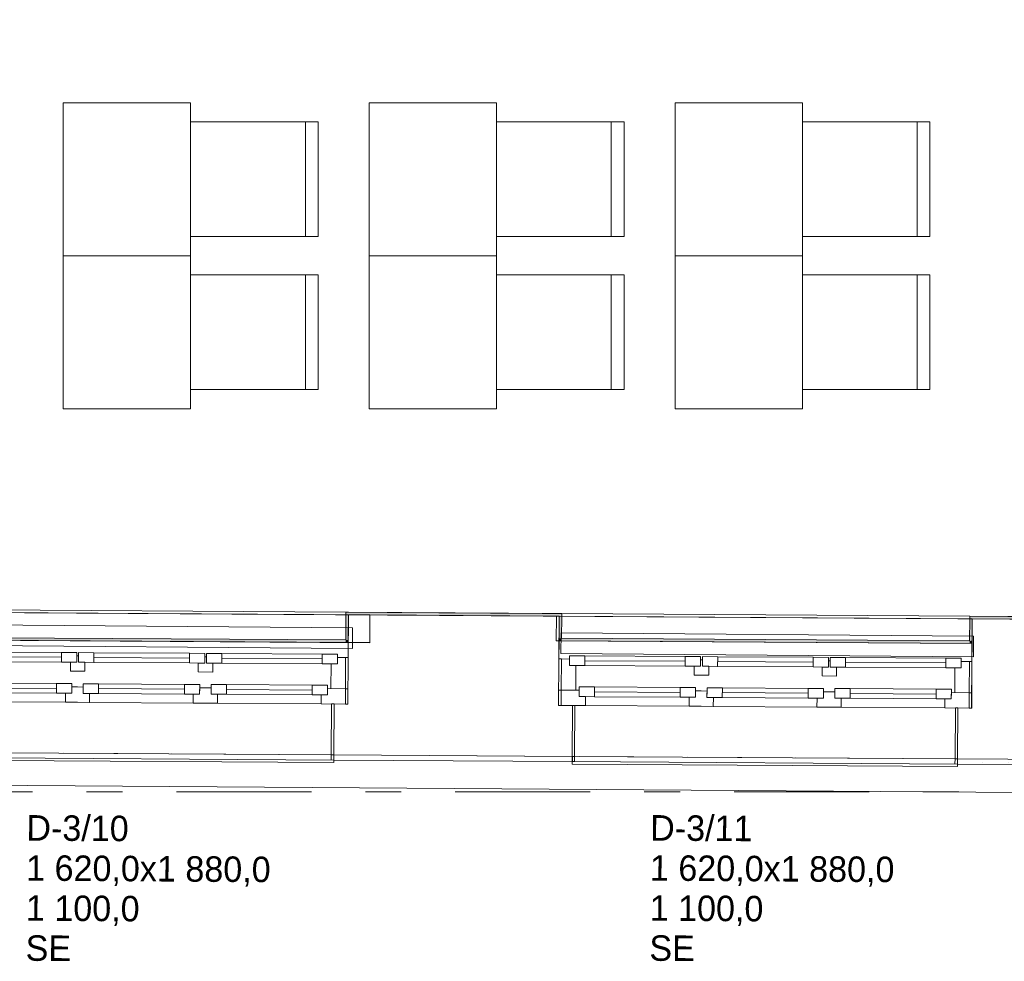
# Model space of a CAD drawing. Header units: millimetres. Extents: x 74467 to 235410, y -65 to 114857.
# Tile 176 of 256: x 134323 to 138185, y 54300 to 57993. Entities that reach past the tile are written whole.
import ezdxf
from ezdxf.enums import TextEntityAlignment as Align

# ---------------------------------------------------------------- set-up
doc = ezdxf.new("R2010")
doc.units = ezdxf.units.MM
doc.header["$MEASUREMENT"] = 0
for name, pattern in [('Katkend', [423.333333, 211.666667, -211.666667]), ('Katkend topelt', [1093.611073, 529.166651, -211.666656, 141.111112, -211.666656]), ('Wipeout_Contour', [1000, 0, -1000])]:
    doc.linetypes.add(name, pattern=pattern)
for name, color, linetype in [('00 Kunstikonkursi LÜ jaoks asendi 2D', 7, 'Continuous'), ('00 Teljed.AR', 7, 'Continuous'), ('1232 Välisseinad.AR', 7, 'Continuous'), ('1232 Välisseinad.VANA', 7, 'Continuous'), ('1235 Vahelaed.VANA', 7, 'Continuous'), ('1326 Seinapinnad.SA', 7, 'Continuous'), ('1330 Sisustus.SA', 7, 'Continuous'), ('9350 Netopind.VANA', 7, 'Continuous'), ('Aken', 7, 'Continuous'), ('Akna tähis', 7, 'Continuous')]:
    doc.layers.add(name, color=color, linetype=linetype)
doc.styles.add('GENERATED_STYLE_1', font='txt')
doc.styles.add('GENERATED_STYLE_3', font='txt')
pattern_1 = [(0, (0, 0), (0, 173.20508), [0, -100]), (0, (50, 86.6), (0, 173.20508), [0, -100])]

# ---------------------------------------------------------------- blocks, each defined once
blk = doc.blocks.new('Slab_35_1', base_point=(115968, 55784.5))
at = {"layer": '1235 Vahelaed.VANA', "color": 7, "linetype": 'Continuous', "lineweight": 13, "flags": 128}
blk.add_lwpolyline([(115968, 55784.5), (128757.2, 55702.7), (130692.6, 55690.3), (130882.6, 55689.1), (139223.3, 55635.8), (139191.5, 61568), (123858.2, 61630.5), (116047.5, 61713.1)], close=True, dxfattribs=at)
blk = doc.blocks.new('Slab_40_1', base_point=(116047.5, 61713.1))
at = {"layer": '1235 Vahelaed.VANA', "color": 7, "linetype": 'Continuous', "lineweight": 13, "flags": 128}
blk.add_lwpolyline([(116047.5, 61713.1), (118519.3, 61670.8), (118519.5, 61686.9), (123392.6, 61635.4), (123582.6, 61635.4), (123582.6, 61633.4), (123856.9, 61630.5), (130693.8, 61602.6), (130882.6, 61602.6), (130882.6, 61601.8), (139191.5, 61568), (139192.6, 61366.9), (139223.3, 55635.8), (130892.3, 55689.1), (130692.6, 55690.3), (128757.2, 55702.7), (123582.6, 55735.8), (123392.6, 55737), (118784.3, 55766.5), (118445.5, 55768.7), (115968, 55784.5)], close=True, dxfattribs=at)
blk = doc.blocks.new('Slab_41_1', base_point=(130882.6, 55689.1))
at = {"color": 254, "linetype": 'Wipeout_Contour', "lineweight": 0, "ltscale": 731267.729803}
blk.add_wipeout([(130882.6, 55689.1), (130892.3, 55689.1), (139223.3, 55635.8), (139191.5, 61568), (130882.6, 61601.8)], dxfattribs=at).dxf.layer = '1235 Vahelaed.VANA'
at = {"layer": '1235 Vahelaed.VANA', "color": 7, "linetype": 'Continuous', "lineweight": 13, "flags": 128}
blk.add_lwpolyline([(130882.6, 55689.1), (130882.6, 61601.8), (139191.5, 61568), (139223.3, 55635.8), (130892.3, 55689.1)], close=True, dxfattribs=at)
blk = doc.blocks.new('Koduklass 3_PK 105_48_1', base_point=(131088.3, 60995.6))
at = {"layer": '9350 Netopind.VANA', "color": 7, "linetype": 'Continuous', "lineweight": 13, "flags": 128}
blk.add_lwpolyline([(139181.5, 61568), (130892.6, 61601.8), (130892.6, 55699.1), (139213.3, 55645.8)], close=True, dxfattribs=at)
blk = doc.blocks.new('Opening_70_1')
at = {"color": 254, "linetype": 'Wipeout_Contour', "lineweight": 0, "ltscale": 582511.818081}
blk.add_wipeout([(134044.3, 55098.9), (135555, 55089.2), (135555.1, 55109.2), (134044.4, 55118.9)], dxfattribs=at).dxf.layer = '1232 Välisseinad.AR'
at = {"layer": '1232 Välisseinad.AR', "color": 7, "linetype": 'Continuous', "lineweight": 15, "flags": 128}
for points in [[(134044.4, 55118.9), (134044.3, 55098.9)], [(135555, 55089.2), (135555.1, 55109.2)]]:
    blk.add_lwpolyline(points, dxfattribs=at)
at = {"layer": '1232 Välisseinad.AR', "color": 7, "linetype": 'Continuous', "lineweight": 13, "flags": 128}
for points in [[(135555.1, 55109.2), (134044.4, 55118.9)], [(134044.3, 55098.9), (135555, 55089.2)]]:
    blk.add_lwpolyline(points, dxfattribs=at)
blk = doc.blocks.new('Opening_71_1')
at = {"color": 254, "linetype": 'Wipeout_Contour', "lineweight": 0, "ltscale": 591558.671084}
blk.add_wipeout([(136490.9, 55083.2), (138001.6, 55073.6), (138001.7, 55093.6), (136491, 55103.2)], dxfattribs=at).dxf.layer = '1232 Välisseinad.AR'
at = {"layer": '1232 Välisseinad.AR', "color": 7, "linetype": 'Continuous', "lineweight": 15, "flags": 128}
for points in [[(136491, 55103.2), (136490.9, 55083.2)], [(138001.6, 55073.6), (138001.7, 55093.6)]]:
    blk.add_lwpolyline(points, dxfattribs=at)
at = {"layer": '1232 Välisseinad.AR', "color": 7, "linetype": 'Continuous', "lineweight": 13, "flags": 128}
for points in [[(136490.9, 55083.2), (138001.6, 55073.6)], [(138001.7, 55093.6), (136491, 55103.2)]]:
    blk.add_lwpolyline(points, dxfattribs=at)
blk = doc.blocks.new('Opening_93_1')
at = {"color": 254, "linetype": 'Wipeout_Contour', "lineweight": 0, "ltscale": 592415.334287}
blk.add_wipeout([(136449.2, 55653.5), (138049.2, 55643.3), (138049.3, 55653.3), (136449.3, 55663.5)], dxfattribs=at).dxf.layer = '1326 Seinapinnad.SA'
at = {"layer": '1326 Seinapinnad.SA', "color": 7, "linetype": 'Continuous', "lineweight": 15, "flags": 128}
for points in [[(136449.3, 55663.5), (136449.2, 55653.5)], [(138049.2, 55643.3), (138049.3, 55653.3)]]:
    blk.add_lwpolyline(points, dxfattribs=at)
at = {"layer": '1326 Seinapinnad.SA', "color": 7, "linetype": 'Continuous', "lineweight": 13, "flags": 128}
for points in [[(136449.2, 55653.5), (138049.2, 55643.3)], [(138049.3, 55653.3), (136449.3, 55663.5)]]:
    blk.add_lwpolyline(points, dxfattribs=at)
blk = doc.blocks.new('Opening_94_1')
at = {"color": 254, "linetype": 'Wipeout_Contour', "lineweight": 0, "ltscale": 583381.140922}
blk.add_wipeout([(134002.5, 55669.2), (135602.4, 55658.9), (135602.5, 55668.9), (134002.5, 55679.2)], dxfattribs=at).dxf.layer = '1326 Seinapinnad.SA'
at = {"layer": '1326 Seinapinnad.SA', "color": 7, "linetype": 'Continuous', "lineweight": 13, "flags": 128}
for points in [[(135602.5, 55668.9), (134002.5, 55679.2)], [(134002.5, 55679.2), (134002.5, 55669.2)], [(134002.5, 55669.2), (135602.4, 55658.9)], [(135602.4, 55658.9), (135602.5, 55668.9)]]:
    blk.add_lwpolyline(points, dxfattribs=at)
blk = doc.blocks.new('Wall Niche Rectangular 24_11')
at = {"layer": 'Aken', "color": 7, "linetype": 'Continuous', "lineweight": 13}
blk.add_line((-881.5, 140), (881.5, 140), dxfattribs=at)
at = {"layer": 'Aken', "color": 7, "linetype": 'Continuous', "lineweight": 15, "flags": 128}
blk.add_lwpolyline([(-881.5, 140), (-881.5, 31.2), (881.5, 31.2), (881.5, 140)], close=True, dxfattribs=at)
blk = doc.blocks.new('Wall Niche Rectangular 24_12')
at = {"layer": 'Aken', "color": 7, "linetype": 'Continuous', "lineweight": 13}
blk.add_line((-815.4, 140), (815.4, 140), dxfattribs=at)
at = {"layer": 'Aken', "color": 7, "linetype": 'Continuous', "lineweight": 15, "flags": 128}
blk.add_lwpolyline([(-815.4, 140), (-815.4, 43.5), (815.4, 43.5), (815.4, 140)], close=True, dxfattribs=at)
blk = doc.blocks.new('Triple Historic Window 24_12')
at = {"layer": 'Aken', "color": 7, "linetype": 'Continuous', "lineweight": 13}
for p, q in [((-810, 168), (810, 168)), ((-670, -109), (-333.3, -109)), ((-168.3, -109), (168.3, -109)), ((333.3, -109), (670, -109)), ((-746, -182), (-756, -182)), ((-756, -182), (-756, -382)), ((-746, -382), (-746, -182)), ((-298.3, -182), (-705, -182)), ((203.3, -182), (-203.3, -182)), ((705, -182), (298.3, -182)), ((756, -182), (746, -182)), ((746, -182), (746, -382)), ((756, -382), (756, -182)), ((-756, -382), (-746, -382)), ((-746, -382), (-756, -382)), ((-756, -382), (-756, -402)), ((-746, -402), (-746, -382)), ((746, -382), (756, -382)), ((756, -382), (746, -382)), ((746, -382), (746, -402)), ((756, -412), (756, -382)), ((756, -402), (756, -382)), ((-756, -402), (-756, -412)), ((-756, -402), (-746, -402)), ((-756, -412), (756, -412)), ((746, -402), (756, -402))]:
    blk.add_line(p, q, dxfattribs=at)
at = {"layer": 'Aken', "color": 7, "linetype": 'Continuous', "lineweight": 15}
for p, q in [((-810, 0), (-810, 168)), ((810, 0), (810, 168)), ((-810, 0), (-800, 0)), ((-810, -182), (-810, 0)), ((-810, -182), (-810, 0)), ((-800, 0), (-768, 0)), ((-800, -122), (-800, 0)), ((-768, 13), (-708, 13)), ((-768, -25), (-768, 13)), ((-768, 0), (-768, -25)), ((-708, 13), (-708, -25)), ((-708, 13), (-314.3, 13)), ((-314.3, -25), (-314.3, 13)), ((-314.3, 13), (-254.3, 13)), ((-254.3, 13), (-254.3, -25)), ((-254.3, -25), (-254.3, 0)), ((-254.3, 0), (-247.3, 0)), ((-247.3, 13), (-187.3, 13)), ((-247.3, -25), (-247.3, 13)), ((-247.3, 0), (-247.3, -25)), ((-187.3, 13), (-187.3, -25)), ((-187.3, 13), (187.3, 13)), ((187.3, -25), (187.3, 13)), ((187.3, 13), (247.3, 13)), ((247.3, 13), (247.3, -25)), ((247.3, -25), (247.3, 0)), ((247.3, 0), (254.3, 0)), ((254.3, 13), (314.3, 13)), ((254.3, -25), (254.3, 13)), ((254.3, 0), (254.3, -25)), ((314.3, 13), (314.3, -25)), ((314.3, 13), (708, 13)), ((708, -25), (708, 13)), ((708, 13), (768, 13)), ((768, 13), (768, -25)), ((768, -25), (768, 0)), ((768, 0), (800, 0)), ((800, 0), (810, 0)), ((800, -122), (800, 0)), ((810, -182), (810, 0)), ((810, -182), (810, 0)), ((-768, -25), (-743, -25)), ((-708, -25), (-768, -25)), ((-743, -25), (-743, -122)), ((-708, -6), (-314.3, -6)), ((-314.3, -25), (-708, -25)), ((-254.3, -25), (-314.3, -25)), ((-279.3, -60), (-279.3, -25)), ((-279.3, -25), (-254.3, -25)), ((-187.3, -25), (-247.3, -25)), ((-247.3, -25), (-222.3, -25)), ((-222.3, -25), (-222.3, -60)), ((-187.3, -6), (187.3, -6)), ((187.3, -25), (-187.3, -25)), ((247.3, -25), (187.3, -25)), ((222.3, -60), (222.3, -25)), ((222.3, -25), (247.3, -25)), ((314.3, -25), (254.3, -25)), ((254.3, -25), (279.3, -25)), ((279.3, -25), (279.3, -60)), ((314.3, -6), (708, -6)), ((708, -25), (314.3, -25)), ((768, -25), (708, -25)), ((743, -122), (743, -25)), ((743, -25), (768, -25)), ((-222.3, -60), (-279.3, -60)), ((279.3, -60), (222.3, -60)), ((-730, -109), (-670, -109)), ((-730, -147), (-730, -109)), ((-670, -109), (-670, -147)), ((-670, -109), (-333.3, -109)), ((-333.3, -147), (-333.3, -109)), ((-333.3, -109), (-273.3, -109)), ((-273.3, -109), (-273.3, -147)), ((-228.3, -109), (-168.3, -109)), ((-228.3, -147), (-228.3, -109)), ((-168.3, -109), (-168.3, -147)), ((-168.3, -109), (168.3, -109)), ((168.3, -147), (168.3, -109)), ((168.3, -109), (228.3, -109)), ((228.3, -109), (228.3, -147)), ((273.3, -109), (333.3, -109)), ((273.3, -147), (273.3, -109)), ((333.3, -109), (333.3, -147)), ((333.3, -109), (670, -109)), ((670, -147), (670, -109)), ((670, -109), (730, -109)), ((730, -109), (730, -147)), ((-800, -122), (-810, -122)), ((-810, -122), (-800, -122)), ((-743, -122), (-800, -122)), ((-800, -122), (-730, -122)), ((-800, -182), (-800, -122)), ((-730, -122), (-730, -147)), ((-730, -147), (-705, -147)), ((-670, -147), (-730, -147)), ((-705, -147), (-705, -182)), ((-670, -128), (-333.3, -128)), ((-333.3, -147), (-670, -147)), ((-273.3, -147), (-333.3, -147)), ((-298.3, -182), (-298.3, -147)), ((-298.3, -147), (-273.3, -147)), ((-273.3, -147), (-273.3, -122)), ((-273.3, -122), (-250.8, -122)), ((-250.8, -122), (-228.3, -122)), ((-228.3, -122), (-228.3, -147)), ((-228.3, -147), (-203.3, -147)), ((-168.3, -147), (-228.3, -147)), ((-203.3, -147), (-203.3, -182)), ((-168.3, -128), (168.3, -128)), ((168.3, -147), (-168.3, -147)), ((228.3, -147), (168.3, -147)), ((203.3, -182), (203.3, -147)), ((203.3, -147), (228.3, -147)), ((228.3, -147), (228.3, -122)), ((228.3, -122), (250.8, -122)), ((250.8, -122), (273.3, -122)), ((273.3, -122), (273.3, -147)), ((273.3, -147), (298.3, -147)), ((333.3, -147), (273.3, -147)), ((298.3, -147), (298.3, -182)), ((333.3, -128), (670, -128)), ((670, -147), (333.3, -147)), ((730, -147), (670, -147)), ((705, -182), (705, -147)), ((705, -147), (730, -147)), ((730, -147), (730, -122)), ((730, -122), (800, -122)), ((800, -122), (743, -122)), ((810, -122), (800, -122)), ((800, -122), (810, -122)), ((800, -182), (800, -122)), ((-800, -182), (-810, -182)), ((-756, -182), (-810, -182)), ((-756, -182), (-810, -182)), ((-705, -182), (-800, -182)), ((-756, -382), (-756, -182)), ((-756, -382), (-756, -182)), ((-756, -382), (-756, -182)), ((-250.8, -182), (-298.3, -182)), ((-203.3, -182), (-250.8, -182)), ((250.8, -182), (203.3, -182)), ((298.3, -182), (250.8, -182)), ((800, -182), (705, -182)), ((756, -182), (810, -182)), ((756, -182), (810, -182)), ((756, -382), (756, -182)), ((756, -382), (756, -182)), ((756, -382), (756, -182)), ((810, -182), (800, -182))]:
    blk.add_line(p, q, dxfattribs=at)
at = {"layer": 'Aken', "color": 7, "linetype": 'Katkend', "lineweight": 13}
blk.add_line((-756, -382), (756, -382), dxfattribs=at)
blk = doc.blocks.new('Window Stamp 24')
at = {"layer": 'Akna tähis', "color": 7, "lineweight": 13, "style": 'GENERATED_STYLE_1'}
for tag, p in [('AC_WIDO_ID', (-447.2, -926.8)), ('AC_WIDO_A_SIZE', (-447.2, -1083.9)), ('AC_SILL_TO_ANCHOR_LEVEL', (-447.2, -1241)), ('DUMMY_233', (-447.2, -1398.2))]:
    blk.add_attdef(tag, text='', height=100, dxfattribs=at).set_placement(p, align=Align.TOP_LEFT)
blk = doc.blocks.new('Triple Historic Window 24_13')
at = {"layer": 'Aken', "color": 7, "linetype": 'Continuous', "lineweight": 13}
for p, q in [((-810, 168), (810, 168)), ((-670, -109), (-333.3, -109)), ((-168.3, -109), (168.3, -109)), ((333.3, -109), (670, -109)), ((-746, -182), (-756, -182)), ((-756, -182), (-756, -382)), ((-746, -382), (-746, -182)), ((-298.3, -182), (-705, -182)), ((203.3, -182), (-203.3, -182)), ((705, -182), (298.3, -182)), ((756, -182), (746, -182)), ((746, -182), (746, -382)), ((756, -382), (756, -182)), ((-756, -382), (-746, -382)), ((-746, -382), (-756, -382)), ((-756, -382), (-756, -402)), ((-746, -402), (-746, -382)), ((746, -382), (756, -382)), ((756, -382), (746, -382)), ((746, -382), (746, -402)), ((756, -412), (756, -382)), ((756, -402), (756, -382)), ((-756, -402), (-756, -412)), ((-756, -402), (-746, -402)), ((-756, -412), (756, -412)), ((746, -402), (756, -402))]:
    blk.add_line(p, q, dxfattribs=at)
at = {"layer": 'Aken', "color": 7, "linetype": 'Continuous', "lineweight": 15}
for p, q in [((-810, 0), (-810, 168)), ((810, 0), (810, 168)), ((-810, 0), (-800, 0)), ((-810, -182), (-810, 0)), ((-810, -182), (-810, 0)), ((-800, 0), (-768, 0)), ((-800, -122), (-800, 0)), ((-768, 13), (-708, 13)), ((-768, -25), (-768, 13)), ((-768, 0), (-768, -25)), ((-708, 13), (-708, -25)), ((-708, 13), (-314.3, 13)), ((-314.3, -25), (-314.3, 13)), ((-314.3, 13), (-254.3, 13)), ((-254.3, 13), (-254.3, -25)), ((-254.3, -25), (-254.3, 0)), ((-254.3, 0), (-247.3, 0)), ((-247.3, 13), (-187.3, 13)), ((-247.3, -25), (-247.3, 13)), ((-247.3, 0), (-247.3, -25)), ((-187.3, 13), (-187.3, -25)), ((-187.3, 13), (187.3, 13)), ((187.3, -25), (187.3, 13)), ((187.3, 13), (247.3, 13)), ((247.3, 13), (247.3, -25)), ((247.3, -25), (247.3, 0)), ((247.3, 0), (254.3, 0)), ((254.3, 13), (314.3, 13)), ((254.3, -25), (254.3, 13)), ((254.3, 0), (254.3, -25)), ((314.3, 13), (314.3, -25)), ((314.3, 13), (708, 13)), ((708, -25), (708, 13)), ((708, 13), (768, 13)), ((768, 13), (768, -25)), ((768, -25), (768, 0)), ((768, 0), (800, 0)), ((800, 0), (810, 0)), ((800, -122), (800, 0)), ((810, -182), (810, 0)), ((810, -182), (810, 0)), ((-768, -25), (-743, -25)), ((-708, -25), (-768, -25)), ((-743, -25), (-743, -122)), ((-708, -6), (-314.3, -6)), ((-314.3, -25), (-708, -25)), ((-254.3, -25), (-314.3, -25)), ((-279.3, -60), (-279.3, -25)), ((-279.3, -25), (-254.3, -25)), ((-187.3, -25), (-247.3, -25)), ((-247.3, -25), (-222.3, -25)), ((-222.3, -25), (-222.3, -60)), ((-187.3, -6), (187.3, -6)), ((187.3, -25), (-187.3, -25)), ((247.3, -25), (187.3, -25)), ((222.3, -60), (222.3, -25)), ((222.3, -25), (247.3, -25)), ((314.3, -25), (254.3, -25)), ((254.3, -25), (279.3, -25)), ((279.3, -25), (279.3, -60)), ((314.3, -6), (708, -6)), ((708, -25), (314.3, -25)), ((768, -25), (708, -25)), ((743, -122), (743, -25)), ((743, -25), (768, -25)), ((-222.3, -60), (-279.3, -60)), ((279.3, -60), (222.3, -60)), ((-730, -109), (-670, -109)), ((-730, -147), (-730, -109)), ((-670, -109), (-670, -147)), ((-670, -109), (-333.3, -109)), ((-333.3, -147), (-333.3, -109)), ((-333.3, -109), (-273.3, -109)), ((-273.3, -109), (-273.3, -147)), ((-228.3, -109), (-168.3, -109)), ((-228.3, -147), (-228.3, -109)), ((-168.3, -109), (-168.3, -147)), ((-168.3, -109), (168.3, -109)), ((168.3, -147), (168.3, -109)), ((168.3, -109), (228.3, -109)), ((228.3, -109), (228.3, -147)), ((273.3, -109), (333.3, -109)), ((273.3, -147), (273.3, -109)), ((333.3, -109), (333.3, -147)), ((333.3, -109), (670, -109)), ((670, -147), (670, -109)), ((670, -109), (730, -109)), ((730, -109), (730, -147)), ((-800, -122), (-810, -122)), ((-810, -122), (-800, -122)), ((-743, -122), (-800, -122)), ((-800, -122), (-730, -122)), ((-800, -182), (-800, -122)), ((-730, -122), (-730, -147)), ((-730, -147), (-705, -147)), ((-670, -147), (-730, -147)), ((-705, -147), (-705, -182)), ((-670, -128), (-333.3, -128)), ((-333.3, -147), (-670, -147)), ((-273.3, -147), (-333.3, -147)), ((-298.3, -182), (-298.3, -147)), ((-298.3, -147), (-273.3, -147)), ((-273.3, -147), (-273.3, -122)), ((-273.3, -122), (-250.8, -122)), ((-250.8, -122), (-228.3, -122)), ((-228.3, -122), (-228.3, -147)), ((-228.3, -147), (-203.3, -147)), ((-168.3, -147), (-228.3, -147)), ((-203.3, -147), (-203.3, -182)), ((-168.3, -128), (168.3, -128)), ((168.3, -147), (-168.3, -147)), ((228.3, -147), (168.3, -147)), ((203.3, -182), (203.3, -147)), ((203.3, -147), (228.3, -147)), ((228.3, -147), (228.3, -122)), ((228.3, -122), (250.8, -122)), ((250.8, -122), (273.3, -122)), ((273.3, -122), (273.3, -147)), ((273.3, -147), (298.3, -147)), ((333.3, -147), (273.3, -147)), ((298.3, -147), (298.3, -182)), ((333.3, -128), (670, -128)), ((670, -147), (333.3, -147)), ((730, -147), (670, -147)), ((705, -182), (705, -147)), ((705, -147), (730, -147)), ((730, -147), (730, -122)), ((730, -122), (800, -122)), ((800, -122), (743, -122)), ((810, -122), (800, -122)), ((800, -122), (810, -122)), ((800, -182), (800, -122)), ((-800, -182), (-810, -182)), ((-756, -182), (-810, -182)), ((-756, -182), (-810, -182)), ((-705, -182), (-800, -182)), ((-756, -382), (-756, -182)), ((-756, -382), (-756, -182)), ((-756, -382), (-756, -182)), ((-250.8, -182), (-298.3, -182)), ((-203.3, -182), (-250.8, -182)), ((250.8, -182), (203.3, -182)), ((298.3, -182), (250.8, -182)), ((800, -182), (705, -182)), ((756, -182), (810, -182)), ((756, -182), (810, -182)), ((756, -382), (756, -182)), ((756, -382), (756, -182)), ((756, -382), (756, -182)), ((810, -182), (800, -182))]:
    blk.add_line(p, q, dxfattribs=at)
at = {"layer": 'Aken', "color": 7, "linetype": 'Katkend', "lineweight": 13}
blk.add_line((-756, -382), (756, -382), dxfattribs=at)
blk = doc.blocks.new('Wall_701_1', base_point=(139223.3, 55635.8))
at = {"layer": '1232 Välisseinad.VANA', "color": 7, "linetype": 'Continuous', "lineweight": 15}
for p, q in [((135696.8, 55658.3), (135696.1, 55549.6)), ((136428.4, 55653.7), (136427.8, 55557.2)), ((135611.6, 55490.9), (135611.9, 55550.1)), ((135611.9, 55550.1), (135696.1, 55549.6)), ((136438.6, 55557.1), (136427.8, 55557.2)), ((136438.2, 55485.6), (136438.6, 55557.1)), ((138058.1, 55475.2), (138058.6, 55546.7)), ((135610.4, 55308.9), (135611.6, 55490.9)), ((136437, 55303.6), (136438.2, 55485.6)), ((138057, 55293.2), (138058.1, 55475.2)), ((135555.1, 55109.2), (135556.4, 55309.2)), ((135555.1, 55109.2), (135556.4, 55309.2)), ((135556.4, 55309.2), (135610.4, 55308.9)), ((136491, 55303.2), (136437, 55303.6)), ((136489.7, 55103.2), (136491, 55303.2)), ((136489.7, 55103.2), (136491, 55303.2)), ((138001.7, 55093.6), (138003, 55293.6)), ((138001.7, 55093.6), (138003, 55293.6)), ((138003, 55293.6), (138057, 55293.2))]:
    blk.add_line(p, q, dxfattribs=at)
at = {"layer": '1232 Välisseinad.VANA', "color": 7, "linetype": 'Continuous', "lineweight": 15, "flags": 128}
for points in [[(136428.4, 55653.7), (135696.8, 55658.3)], [(139223.3, 55635.8), (138059.2, 55643.2)], [(135555.1, 55109.2), (136489.7, 55103.2)], [(138001.7, 55093.6), (139776, 55082.2)]]:
    blk.add_lwpolyline(points, dxfattribs=at)
at = {"layer": 'Aken', "color": 7, "linetype": 'Continuous', "lineweight": 13, "zscale": 1000, "rotation": 359.6335413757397}
blk.add_blockref('Wall Niche Rectangular 24_11', (134814.5, 55524), dxfattribs=at)
at = {"layer": 'Aken', "color": 7, "linetype": 'Continuous', "lineweight": 13, "xscale": -0.9999999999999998, "zscale": 1000}
for name, p, rotation in [('Triple Historic Window 24_12', (134801.6, 55496.1), 359.6335776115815), ('Wall Niche Rectangular 24_12', (137242.9, 55508.4), 359.6335413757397), ('Triple Historic Window 24_13', (137248.1, 55480.4), 359.6335776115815)]:
    blk.add_blockref(name, p, dxfattribs=dict(at, rotation=rotation))
at = {"layer": 'Akna tähis', "color": 5, "lineweight": 13}
ref = blk.add_blockref('Window Stamp 24', (134802.6, 55664.1), dxfattribs=dict(at, rotation=359.6335776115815))
ref.add_attrib('AC_WIDO_ID', 'D-3/10', dxfattribs={"color": 7, "lineweight": 13, "height": 100, "rotation": 359.6336, "style": 'GENERATED_STYLE_1'}).set_placement((134349.7, 54873.2), align=Align.TOP_LEFT)
ref.add_attrib('AC_WIDO_A_SIZE', '1\xa0620,0x1\xa0880,0', dxfattribs={"color": 7, "lineweight": 13, "height": 100, "rotation": 359.6336, "style": 'GENERATED_STYLE_1'}).set_placement((134348.7, 54716.1), align=Align.TOP_LEFT)
ref.add_attrib('AC_SILL_TO_ANCHOR_LEVEL', '1\xa0100,0', dxfattribs={"color": 7, "lineweight": 13, "height": 100, "rotation": 359.6336, "style": 'GENERATED_STYLE_1'}).set_placement((134347.7, 54559), align=Align.TOP_LEFT)
ref.add_attrib('DUMMY_233', 'SE', dxfattribs={"color": 7, "lineweight": 13, "height": 100, "rotation": 359.6336, "style": 'GENERATED_STYLE_1'}).set_placement((134346.7, 54401.8), align=Align.TOP_LEFT)
ref = blk.add_blockref('Window Stamp 24', (137249.2, 55648.4), dxfattribs=dict(at, rotation=359.6335776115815))
ref.add_attrib('AC_WIDO_ID', 'D-3/11', dxfattribs={"color": 7, "lineweight": 13, "height": 100, "rotation": 359.6336, "style": 'GENERATED_STYLE_1'}).set_placement((136796.3, 54873.2), align=Align.TOP_LEFT)
ref.add_attrib('AC_WIDO_A_SIZE', '1\xa0620,0x1\xa0880,0', dxfattribs={"color": 7, "lineweight": 13, "height": 100, "rotation": 359.6336, "style": 'GENERATED_STYLE_1'}).set_placement((136795.3, 54716.1), align=Align.TOP_LEFT)
ref.add_attrib('AC_SILL_TO_ANCHOR_LEVEL', '1\xa0100,0', dxfattribs={"color": 7, "lineweight": 13, "height": 100, "rotation": 359.6336, "style": 'GENERATED_STYLE_1'}).set_placement((136794.3, 54559), align=Align.TOP_LEFT)
ref.add_attrib('DUMMY_233', 'SE', dxfattribs={"color": 7, "lineweight": 13, "height": 100, "rotation": 359.6336, "style": 'GENERATED_STYLE_1'}).set_placement((136793.3, 54401.8), align=Align.TOP_LEFT)
blk = doc.blocks.new('Wall_715_1', base_point=(111683.7, 55261.9))
at = {"layer": '1232 Välisseinad.AR', "linetype": 'Continuous', "lineweight": 13, "true_color": 0x8c8d8c}
h = blk.add_hatch(dxfattribs=at)
h.set_pattern_fill('Krohv_0001', color=252, style=0, pattern_type=2)
h.set_pattern_definition(pattern_1)
h.paths.add_polyline_path([(135555, 55089.2), (136490.9, 55083.2), (136491, 55103.2), (135555.1, 55109.2)])
h = blk.add_hatch(dxfattribs=at)
h.set_pattern_fill('Krohv_0001', color=252, style=0, pattern_type=2)
h.set_pattern_definition(pattern_1)
h.paths.add_polyline_path([(138001.7, 55093.6), (138001.6, 55073.6), (139776, 55062.2), (139776, 55082.2)])
at = {"layer": '1232 Välisseinad.AR', "color": 7, "linetype": 'Continuous', "lineweight": 15, "flags": 128}
for points in [[(136491, 55103.2), (135555.1, 55109.2)], [(135555, 55089.2), (136490.9, 55083.2)], [(138001.6, 55073.6), (139796, 55062.1)], [(139776, 55082.2), (138001.7, 55093.6)]]:
    blk.add_lwpolyline(points, dxfattribs=at)
blk = doc.blocks.new('Wall_762_1', base_point=(130882.6, 55689.1))
at = {"layer": '1326 Seinapinnad.SA', "linetype": 'Continuous', "lineweight": 0, "true_color": 0xfefefe}
for points in [[(135612.4, 55658.9), (136449.2, 55653.5), (136449.3, 55663.5), (135612.5, 55668.9)], [(138049.3, 55653.3), (138049.2, 55643.3), (139213.3, 55635.8), (139213.3, 55645.8)]]:
    blk.add_hatch(color=7, dxfattribs=at).paths.add_polyline_path(points)
at = {"layer": '1326 Seinapinnad.SA', "color": 7, "linetype": 'Continuous', "lineweight": 15, "flags": 128}
for points in [[(135612.4, 55658.9), (136439.3, 55653.6)], [(136449.3, 55663.5), (135612.5, 55668.9)], [(139213.3, 55645.8), (138049.3, 55653.3)], [(138059.2, 55643.2), (139223.3, 55635.8)]]:
    blk.add_lwpolyline(points, dxfattribs=at)
blk = doc.blocks.new('Wall_770_1', base_point=(138058.6, 55546.7))
at = {"layer": '1326 Seinapinnad.SA', "linetype": 'Continuous', "lineweight": 0, "true_color": 0xfefefe}
for points in [[(136438.6, 55557.1), (136448.7, 55567), (136438.7, 55567.1)], [(136448.7, 55567), (136438.6, 55557.1), (136448.6, 55557)], [(136448.7, 55567), (136448.6, 55557), (138048.6, 55546.8), (138048.6, 55556.8)], [(138058.6, 55556.7), (138048.6, 55556.8), (138058.6, 55546.7)], [(138048.6, 55556.8), (138048.6, 55546.8), (138058.6, 55546.7)]]:
    blk.add_hatch(color=7, dxfattribs=at).paths.add_polyline_path(points)
at = {"layer": '1326 Seinapinnad.SA', "color": 7, "linetype": 'Continuous', "lineweight": 15, "flags": 128}
for points in [[(136438.6, 55557.1), (136438.7, 55567.1)], [(136438.6, 55557.1), (138058.6, 55546.7)], [(138048.6, 55556.8), (136448.7, 55567)], [(138058.6, 55546.7), (138058.6, 55556.7)]]:
    blk.add_lwpolyline(points, dxfattribs=at)
blk = doc.blocks.new('Wall_771_1', base_point=(136438.6, 55557.1))
at = {"layer": '1326 Seinapinnad.SA', "linetype": 'Continuous', "lineweight": 0, "true_color": 0xfefefe}
blk.add_hatch(color=7, dxfattribs=at).paths.add_polyline_path([(136438.7, 55567.1), (136448.7, 55567), (136449.3, 55653.5), (136439.3, 55653.6)])
at = {"layer": '1326 Seinapinnad.SA', "color": 7, "linetype": 'Continuous', "lineweight": 15, "flags": 128}
for points in [[(136439.3, 55653.6), (136438.7, 55567.1)], [(136448.7, 55567), (136449.3, 55653.5)]]:
    blk.add_lwpolyline(points, dxfattribs=at)
blk = doc.blocks.new('Wall_772_1', base_point=(138058.6, 55546.7))
at = {"layer": '1326 Seinapinnad.SA', "linetype": 'Continuous', "lineweight": 0, "true_color": 0xfefefe}
blk.add_hatch(color=7, dxfattribs=at).paths.add_polyline_path([(138058.6, 55556.7), (138059.2, 55643.2), (138049.2, 55643.3), (138048.6, 55556.8)])
at = {"layer": '1326 Seinapinnad.SA', "color": 7, "linetype": 'Continuous', "lineweight": 15, "flags": 128}
for points in [[(138049.2, 55643.3), (138048.6, 55556.8)], [(138058.6, 55556.7), (138059.2, 55643.2)]]:
    blk.add_lwpolyline(points, dxfattribs=at)
blk = doc.blocks.new('Wall_773_1', base_point=(135611.7, 55550.1))
at = {"layer": '1326 Seinapinnad.SA', "linetype": 'Continuous', "lineweight": 0, "true_color": 0xfefefe}
for points in [[(133991.8, 55560.5), (134001.8, 55570.4), (133991.8, 55570.5)], [(134001.8, 55570.4), (133991.8, 55560.5), (134001.8, 55560.4)], [(134001.8, 55570.4), (134001.8, 55560.4), (135601.7, 55550.2), (135601.8, 55560.2)], [(135601.8, 55560.2), (135601.7, 55550.2), (135611.7, 55550.1)], [(135601.8, 55560.2), (135611.7, 55550.1), (135611.8, 55560.1)]]:
    blk.add_hatch(color=7, dxfattribs=at).paths.add_polyline_path(points)
at = {"layer": '1326 Seinapinnad.SA', "color": 7, "linetype": 'Continuous', "lineweight": 15, "flags": 128}
for points in [[(133991.8, 55560.5), (133991.8, 55570.5)], [(133991.8, 55560.5), (135611.7, 55550.1)], [(135601.8, 55560.2), (134001.8, 55570.4)], [(135611.7, 55550.1), (135611.8, 55560.1)]]:
    blk.add_lwpolyline(points, dxfattribs=at)
blk = doc.blocks.new('Wall_775_1', base_point=(135611.7, 55550.1))
at = {"layer": '1326 Seinapinnad.SA', "linetype": 'Continuous', "lineweight": 0, "true_color": 0xfefefe}
blk.add_hatch(color=7, dxfattribs=at).paths.add_polyline_path([(135602.5, 55669), (135601.8, 55560.2), (135611.8, 55560.1), (135612.5, 55668.9)])
at = {"layer": '1326 Seinapinnad.SA', "color": 7, "linetype": 'Continuous', "lineweight": 15, "flags": 128}
for points in [[(135602.4, 55658.9), (135601.8, 55560.2)], [(135612.5, 55668.9), (135602.5, 55669)], [(135611.8, 55560.1), (135612.4, 55658.9)]]:
    blk.add_lwpolyline(points, dxfattribs=at)
blk = doc.blocks.new('Chair 10 24[619]_1', base_point=(135493.5, 56542.3))
at = {"layer": '1330 Sisustus.SA', "color": 253, "linetype": 'Continuous', "lineweight": 13, "true_color": 0xa5a6a4}
blk.add_line((135443.5, 56542.3), (135443.5, 56992.3), dxfattribs=at)
at = {"layer": '1330 Sisustus.SA', "color": 253, "linetype": 'Continuous', "lineweight": 13, "true_color": 0xa5a6a4, "flags": 128}
blk.add_lwpolyline([(134993.5, 56542.3), (134993.5, 56992.3), (135493.5, 56992.3), (135493.5, 56542.3)], close=True, dxfattribs=at)
blk = doc.blocks.new('Dining Table 01 24[620]_1', base_point=(134493.5, 57067.3))
at = {"layer": '1330 Sisustus.SA', "color": 253, "linetype": 'Continuous', "lineweight": 13, "true_color": 0xa5a6a4}
for p, q in [((134493.5, 57067.3), (134493.5, 56467.3)), ((134993.5, 57067.3), (134493.5, 57067.3)), ((134993.5, 56467.3), (134993.5, 57067.3)), ((134493.5, 56467.3), (134993.5, 56467.3))]:
    blk.add_line(p, q, dxfattribs=at)
at = {"layer": '1330 Sisustus.SA', "color": 253, "linetype": 'Continuous', "lineweight": 13, "true_color": 0xa5a6a4, "flags": 128}
blk.add_lwpolyline([(134493.5, 57067.3), (134493.5, 56467.3), (134993.5, 56467.3), (134993.5, 57067.3)], close=True, dxfattribs=at)
blk = doc.blocks.new('Chair 10 24[621]_1', base_point=(135493.5, 57142.3))
at = {"layer": '1330 Sisustus.SA', "color": 253, "linetype": 'Continuous', "lineweight": 13, "true_color": 0xa5a6a4}
blk.add_line((135443.5, 57142.3), (135443.5, 57592.3), dxfattribs=at)
at = {"layer": '1330 Sisustus.SA', "color": 253, "linetype": 'Continuous', "lineweight": 13, "true_color": 0xa5a6a4, "flags": 128}
blk.add_lwpolyline([(134993.5, 57142.3), (134993.5, 57592.3), (135493.5, 57592.3), (135493.5, 57142.3)], close=True, dxfattribs=at)
blk = doc.blocks.new('Dining Table 01 24[622]_1', base_point=(134493.5, 57667.3))
at = {"layer": '1330 Sisustus.SA', "color": 253, "linetype": 'Continuous', "lineweight": 13, "true_color": 0xa5a6a4}
for p, q in [((134493.5, 57667.3), (134493.5, 57067.3)), ((134993.5, 57667.3), (134493.5, 57667.3)), ((134993.5, 57067.3), (134993.5, 57667.3)), ((134493.5, 57067.3), (134993.5, 57067.3))]:
    blk.add_line(p, q, dxfattribs=at)
at = {"layer": '1330 Sisustus.SA', "color": 253, "linetype": 'Continuous', "lineweight": 13, "true_color": 0xa5a6a4, "flags": 128}
blk.add_lwpolyline([(134493.5, 57667.3), (134493.5, 57067.3), (134993.5, 57067.3), (134993.5, 57667.3)], close=True, dxfattribs=at)
blk = doc.blocks.new('Chair 10 24[627]_1', base_point=(136693.5, 56542.3))
at = {"layer": '1330 Sisustus.SA', "color": 253, "linetype": 'Continuous', "lineweight": 13, "true_color": 0xa5a6a4}
blk.add_line((136643.5, 56542.3), (136643.5, 56992.3), dxfattribs=at)
at = {"layer": '1330 Sisustus.SA', "color": 253, "linetype": 'Continuous', "lineweight": 13, "true_color": 0xa5a6a4, "flags": 128}
blk.add_lwpolyline([(136193.5, 56542.3), (136193.5, 56992.3), (136693.5, 56992.3), (136693.5, 56542.3)], close=True, dxfattribs=at)
blk = doc.blocks.new('Dining Table 01 24[628]_1', base_point=(135693.5, 57067.3))
at = {"layer": '1330 Sisustus.SA', "color": 253, "linetype": 'Continuous', "lineweight": 13, "true_color": 0xa5a6a4}
for p, q in [((135693.5, 57067.3), (135693.5, 56467.3)), ((136193.5, 57067.3), (135693.5, 57067.3)), ((136193.5, 56467.3), (136193.5, 57067.3)), ((135693.5, 56467.3), (136193.5, 56467.3))]:
    blk.add_line(p, q, dxfattribs=at)
at = {"layer": '1330 Sisustus.SA', "color": 253, "linetype": 'Continuous', "lineweight": 13, "true_color": 0xa5a6a4, "flags": 128}
blk.add_lwpolyline([(135693.5, 57067.3), (135693.5, 56467.3), (136193.5, 56467.3), (136193.5, 57067.3)], close=True, dxfattribs=at)
blk = doc.blocks.new('Chair 10 24[629]_1', base_point=(136693.5, 57142.3))
at = {"layer": '1330 Sisustus.SA', "color": 253, "linetype": 'Continuous', "lineweight": 13, "true_color": 0xa5a6a4}
blk.add_line((136643.5, 57142.3), (136643.5, 57592.3), dxfattribs=at)
at = {"layer": '1330 Sisustus.SA', "color": 253, "linetype": 'Continuous', "lineweight": 13, "true_color": 0xa5a6a4, "flags": 128}
blk.add_lwpolyline([(136193.5, 57142.3), (136193.5, 57592.3), (136693.5, 57592.3), (136693.5, 57142.3)], close=True, dxfattribs=at)
blk = doc.blocks.new('Dining Table 01 24[630]_1', base_point=(135693.5, 57667.3))
at = {"layer": '1330 Sisustus.SA', "color": 253, "linetype": 'Continuous', "lineweight": 13, "true_color": 0xa5a6a4}
for p, q in [((135693.5, 57667.3), (135693.5, 57067.3)), ((136193.5, 57667.3), (135693.5, 57667.3)), ((136193.5, 57067.3), (136193.5, 57667.3)), ((135693.5, 57067.3), (136193.5, 57067.3))]:
    blk.add_line(p, q, dxfattribs=at)
at = {"layer": '1330 Sisustus.SA', "color": 253, "linetype": 'Continuous', "lineweight": 13, "true_color": 0xa5a6a4, "flags": 128}
blk.add_lwpolyline([(135693.5, 57667.3), (135693.5, 57067.3), (136193.5, 57067.3), (136193.5, 57667.3)], close=True, dxfattribs=at)
blk = doc.blocks.new('Chair 10 24[674]_1', base_point=(137893.5, 56542.3))
at = {"layer": '1330 Sisustus.SA', "color": 253, "linetype": 'Continuous', "lineweight": 13, "true_color": 0xa5a6a4}
blk.add_line((137843.5, 56542.3), (137843.5, 56992.3), dxfattribs=at)
at = {"layer": '1330 Sisustus.SA', "color": 253, "linetype": 'Continuous', "lineweight": 13, "true_color": 0xa5a6a4, "flags": 128}
blk.add_lwpolyline([(137393.5, 56542.3), (137393.5, 56992.3), (137893.5, 56992.3), (137893.5, 56542.3)], close=True, dxfattribs=at)
blk = doc.blocks.new('Dining Table 01 24[675]_1', base_point=(136893.5, 57067.3))
at = {"layer": '1330 Sisustus.SA', "color": 253, "linetype": 'Continuous', "lineweight": 13, "true_color": 0xa5a6a4}
for p, q in [((136893.5, 57067.3), (136893.5, 56467.3)), ((137393.5, 57067.3), (136893.5, 57067.3)), ((137393.5, 56467.3), (137393.5, 57067.3)), ((136893.5, 56467.3), (137393.5, 56467.3))]:
    blk.add_line(p, q, dxfattribs=at)
at = {"layer": '1330 Sisustus.SA', "color": 253, "linetype": 'Continuous', "lineweight": 13, "true_color": 0xa5a6a4, "flags": 128}
blk.add_lwpolyline([(136893.5, 57067.3), (136893.5, 56467.3), (137393.5, 56467.3), (137393.5, 57067.3)], close=True, dxfattribs=at)
blk = doc.blocks.new('Chair 10 24[676]_1', base_point=(137893.5, 57142.3))
at = {"layer": '1330 Sisustus.SA', "color": 253, "linetype": 'Continuous', "lineweight": 13, "true_color": 0xa5a6a4}
blk.add_line((137843.5, 57142.3), (137843.5, 57592.3), dxfattribs=at)
at = {"layer": '1330 Sisustus.SA', "color": 253, "linetype": 'Continuous', "lineweight": 13, "true_color": 0xa5a6a4, "flags": 128}
blk.add_lwpolyline([(137393.5, 57142.3), (137393.5, 57592.3), (137893.5, 57592.3), (137893.5, 57142.3)], close=True, dxfattribs=at)
blk = doc.blocks.new('Dining Table 01 24[677]_1', base_point=(136893.5, 57667.3))
at = {"layer": '1330 Sisustus.SA', "color": 253, "linetype": 'Continuous', "lineweight": 13, "true_color": 0xa5a6a4}
for p, q in [((136893.5, 57667.3), (136893.5, 57067.3)), ((137393.5, 57667.3), (136893.5, 57667.3)), ((137393.5, 57067.3), (137393.5, 57667.3)), ((136893.5, 57067.3), (137393.5, 57067.3))]:
    blk.add_line(p, q, dxfattribs=at)
at = {"layer": '1330 Sisustus.SA', "color": 253, "linetype": 'Continuous', "lineweight": 13, "true_color": 0xa5a6a4, "flags": 128}
blk.add_lwpolyline([(136893.5, 57667.3), (136893.5, 57067.3), (137393.5, 57067.3), (137393.5, 57667.3)], close=True, dxfattribs=at)
blk = doc.blocks.new('Slab_483_1', base_point=(136446.7, 55588.2))
at = {"layer": '1330 Sisustus.SA', "color": 253, "linetype": 'Continuous', "lineweight": 13, "true_color": 0xa5a6a4, "flags": 128}
blk.add_lwpolyline([(136446.7, 55588.2), (136446, 55507.5), (138063.7, 55493.8), (138064.3, 55574.5)], close=True, dxfattribs=at)
blk = doc.blocks.new('Slab_484_1', base_point=(134011.2, 55621.1))
at = {"layer": '1330 Sisustus.SA', "color": 253, "linetype": 'Continuous', "lineweight": 13, "true_color": 0xa5a6a4, "flags": 128}
blk.add_lwpolyline([(134011.2, 55621.1), (134010.5, 55540.4), (135628.1, 55526.6), (135628.8, 55607.4)], close=True, dxfattribs=at)
blk = doc.blocks.new('Standard grid marker_6')
at = {"layer": '00 Teljed.AR', "color": 252, "linetype": 'Katkend topelt', "lineweight": 13, "true_color": 0x8c8d8c}
blk.add_line((5698.7, 0), (33545.2, 0), dxfattribs=at)
at = {"layer": '00 Teljed.AR', "color": 252, "lineweight": 13, "true_color": 0x8c8d8c, "style": 'GENERATED_STYLE_3'}
for tag, p in [('AC_MarkerText_1_0', (-200, -191.4)), ('AC_MarkerText_1_1', (39443.9, -191.4))]:
    blk.add_attdef(tag, text='', height=200, rotation=180, dxfattribs=at).set_placement(p, align=Align.TOP_CENTER)

msp = doc.modelspace()

# ---------------------------------------------------------------- block references
at = {"layer": '1235 Vahelaed.VANA', "color": 7, "linetype": 'Continuous', "lineweight": 13}
for name, p in [('Slab_35_1', (115968, 55784.5)), ('Slab_40_1', (116047.5, 61713.1))]:
    msp.add_blockref(name, p, dxfattribs=at)
at = {"layer": '1326 Seinapinnad.SA', "color": 7, "lineweight": 15}
for name, p in [('Wall_773_1', (135611.7, 55550.1)), ('Wall_770_1', (138058.6, 55546.7))]:
    msp.add_blockref(name, p, dxfattribs=at)
at = {"layer": '1330 Sisustus.SA', "color": 253, "linetype": 'Continuous', "lineweight": 13, "true_color": 0xa5a6a4}
msp.add_blockref('Slab_483_1', (136446.7, 55588.2), dxfattribs=at)

# ---------------------------------------------------------------- next in the draw order: block references
at = {"layer": '1235 Vahelaed.VANA', "color": 7, "linetype": 'Continuous', "lineweight": 13}
msp.add_blockref('Slab_41_1', (130882.6, 55689.1), dxfattribs=at)

# ---------------------------------------------------------------- next in the draw order: linework, layer by layer
at = {"layer": '00 Kunstikonkursi LÜ jaoks asendi 2D', "color": 7, "linetype": 'Continuous', "lineweight": 13, "flags": 128}
msp.add_lwpolyline([(111667.3, 55148.7), (139931.8, 54949.9), (139734.4, 67681.7), (139640.4, 67681.9), (121180.2, 68000.7)], dxfattribs=at)
at = {"layer": '9350 Netopind.VANA', "color": 253, "linetype": 'Continuous', "lineweight": 0, "true_color": 0xbbb393, "flags": 128}
msp.add_lwpolyline([(139181.5, 61568), (130892.6, 61601.8), (130892.6, 55699.1), (139213.3, 55645.8)], close=True, dxfattribs=at)

# ---------------------------------------------------------------- next in the draw order: block references
at = {"layer": '1330 Sisustus.SA', "color": 253, "linetype": 'Continuous', "lineweight": 13, "true_color": 0xa5a6a4}
for name, p in [('Dining Table 01 24[622]_1', (134493.5, 57667.3)), ('Dining Table 01 24[630]_1', (135693.5, 57667.3)), ('Dining Table 01 24[677]_1', (136893.5, 57667.3)), ('Chair 10 24[621]_1', (135493.5, 57142.3)), ('Chair 10 24[629]_1', (136693.5, 57142.3)), ('Chair 10 24[676]_1', (137893.5, 57142.3)), ('Dining Table 01 24[620]_1', (134493.5, 57067.3)), ('Dining Table 01 24[628]_1', (135693.5, 57067.3)), ('Dining Table 01 24[675]_1', (136893.5, 57067.3)), ('Chair 10 24[619]_1', (135493.5, 56542.3)), ('Chair 10 24[627]_1', (136693.5, 56542.3)), ('Chair 10 24[674]_1', (137893.5, 56542.3)), ('Slab_484_1', (134011.2, 55621.1))]:
    msp.add_blockref(name, p, dxfattribs=at)
at = {"layer": '9350 Netopind.VANA', "color": 12, "linetype": 'Continuous', "lineweight": 13, "true_color": 0xdf0000}
msp.add_blockref('Koduklass 3_PK 105_48_1', (131088.3, 60995.6), dxfattribs=at)

# ---------------------------------------------------------------- next in the draw order: block references
at = {"layer": '1232 Välisseinad.AR', "color": 7, "linetype": 'Continuous', "lineweight": 13}
for name in ['Opening_70_1', 'Opening_71_1']:
    msp.add_blockref(name, (0, 0), dxfattribs=at)
at = {"layer": '1326 Seinapinnad.SA', "color": 7, "linetype": 'Continuous', "lineweight": 13}
for name in ['Opening_94_1', 'Opening_93_1']:
    msp.add_blockref(name, (0, 0), dxfattribs=at)

# ---------------------------------------------------------------- next in the draw order: block references
at = {"layer": '00 Teljed.AR', "color": 7, "linetype": 'Continuous', "lineweight": 13, "zscale": 1000, "rotation": 180}
msp.add_blockref('Standard grid marker_6', (144446.7, 54965), dxfattribs=at)
at = {"layer": '1232 Välisseinad.AR', "color": 7, "lineweight": 15}
msp.add_blockref('Wall_715_1', (111683.7, 55261.9), dxfattribs=at)
at = {"layer": '1232 Välisseinad.VANA', "color": 7, "lineweight": 15}
msp.add_blockref('Wall_701_1', (139223.3, 55635.8), dxfattribs=at)
at = {"layer": '1326 Seinapinnad.SA', "color": 7, "lineweight": 15}
for name, p in [('Wall_762_1', (130882.6, 55689.1)), ('Wall_775_1', (135611.7, 55550.1)), ('Wall_771_1', (136438.6, 55557.1)), ('Wall_772_1', (138058.6, 55546.7))]:
    msp.add_blockref(name, p, dxfattribs=at)

doc.saveas('drawing.dxf')
